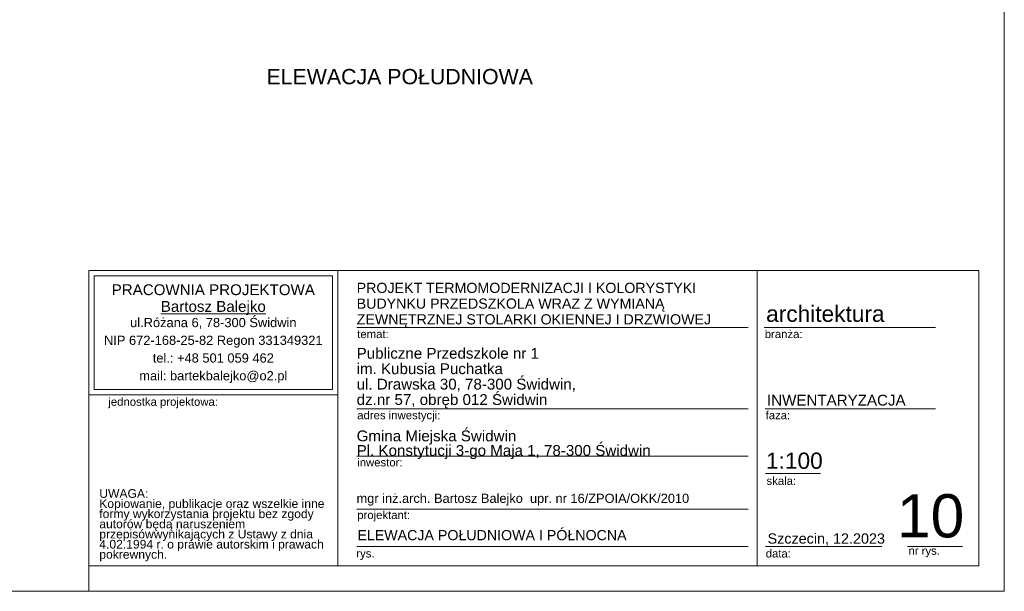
# Model space of a CAD drawing. Extents: x -128160 to 82695, y 7277 to 37028.
# Tile 6 of 14: x -44665 to -25305, y 7328 to 18574. Entities that reach past the tile are written whole.
import ezdxf

# ---------------------------------------------------------------- set-up
doc = ezdxf.new("R2010")
doc.units = 0
doc.header["$MEASUREMENT"] = 0
for name, color, linetype, lineweight in [('Arch opisy_Nr_Pióra__7', 7, 'Continuous', 13), ('ARCH TABELA_Nr_Pióra__1', 7, 'Continuous', 25), ('ARCH TABELA_Nr_Pióra__21', 7, 'Continuous', 13), ('ARCH TABELA_Nr_Pióra__7', 7, 'Continuous', 13)]:
    doc.layers.add(name, color=color, linetype=linetype, lineweight=lineweight)
doc.styles.add('GENERATED_STYLE_6', font='arial.ttf')
doc.styles.add('GENERATED_STYLE_7', font='arial.ttf')
doc.styles.add('GENERATED_STYLE_8', font='arial.ttf')

msp = doc.modelspace()

# ---------------------------------------------------------------- linework, layer by layer
at = {"layer": 'ARCH TABELA_Nr_Pióra__21', "linetype": 'Continuous'}
for p, q in [((-25305, 37028.4), (-25305, 7328.4)), ((-43305, 13639.5), (-38411.4, 13639.5)), ((-43305, 11192.7), (-43305, 13639.5)), ((-43305, 13639.5), (-25805, 13639.5)), ((-43305, 7828.4), (-43305, 13639.5)), ((-38411.4, 13639.5), (-38411.4, 7828.4)), ((-38411.4, 11192.7), (-38411.4, 13639.5)), ((-30166.7, 13639.5), (-30166.7, 7828.4)), ((-25805, 13639.5), (-25805, 7828.4)), ((-43198.7, 11299.1), (-43198.7, 13533.1)), ((-43198.7, 13533.1), (-38517.8, 13533.1)), ((-38517.8, 11299.1), (-38517.8, 13533.1)), ((-38411.4, 7828.4), (-38411.4, 13239.5)), ((-38039.2, 12518.9), (-30339.4, 12518.9)), ((-30027.4, 12518.9), (-26660.1, 12518.9)), ((-43198.7, 11299.1), (-38517.8, 11299.1)), ((-43305, 11192.7), (-38411.4, 11192.7)), ((-38039.2, 10918.4), (-30339.4, 10918.4)), ((-30010, 10918.4), (-26660.1, 10918.4)), ((-38039.2, 9990.4), (-30339.4, 9990.4)), ((-29998.2, 9646.2), (-28918.5, 9646.2)), ((-38039.2, 8946.2), (-30339.4, 8946.2)), ((-38039.2, 8210.8), (-30339.4, 8210.8)), ((-29998.2, 8210.8), (-27716.4, 8210.8)), ((-27207.7, 8210.8), (-26128.1, 8210.8)), ((-43305, 7828.4), (-38411.4, 7828.4)), ((-43305, 7328.4), (-43305, 7828.4)), ((-43305, 7328.4), (-43305, 7828.4)), ((-43305, 7328.4), (-43305, 7828.4)), ((-25805, 7828.4), (-38411.4, 7828.4)), ((-25305, 7328.4), (-67105, 7328.4))]:
    msp.add_line(p, q, dxfattribs=at)

# ---------------------------------------------------------------- texts
at = {"layer": 'Arch opisy_Nr_Pióra__7', "linetype": 'Continuous', "insert": (-39812.9, 17604.8), "char_height": 300, "attachment_point": 1, "style": 'GENERATED_STYLE_7'}
msp.add_mtext('{ELEWACJA POŁUDNIOWA}', dxfattribs=at)
at = {"layer": 'ARCH TABELA_Nr_Pióra__1', "linetype": 'Continuous', "insert": (-38039.2, 9929.1), "char_height": 212.766, "attachment_point": 7, "line_spacing_factor": 0.807442, "style": 'GENERATED_STYLE_6'}
msp.add_mtext('{Gmina Miejska Świdwin\\PPl. Konstytucji 3-go Maja 1, 78-300 Świdwin}', dxfattribs=at)
at = {"layer": 'ARCH TABELA_Nr_Pióra__7', "linetype": 'Continuous'}
for s, insert, char_height, attachment_point, line_spacing_factor, style in [('{PRACOWNIA PROJEKTOWA\\P\\LBartosz Balejko}', (-40858.2, 13368.2), 212.766, 2, 0.926719, 'GENERATED_STYLE_8'), ('{PROJEKT TERMOMODERNIZACJI I KOLORYSTYKI\\PBUDYNKU PRZEDSZKOLA WRAZ Z WYMIANĄ \\PZEWNĘTRZNEJ STOLARKI OKIENNEJ I DRZWIOWEJ }', (-38039.2, 12518.7), 200, 7, 0.927967, 'GENERATED_STYLE_7'), ('{Publiczne Przedszkole nr 1\\Pim. Kubusia Puchatka\\Pul. Drawska 30, 78-300 Świdwin, \\Pdz.nr 57, obręb 012 Świdwin}', (-38039.2, 10930.1), 212.766, 7, 0.855122, 'GENERATED_STYLE_6')]:
    msp.add_mtext(s, dxfattribs=dict(at, insert=insert, char_height=char_height, attachment_point=attachment_point, line_spacing_factor=line_spacing_factor, style=style))
for s, insert, char_height, attachment_point, style in [('{architektura}', (-29988.7, 12948.5), 319.16, 1, 'GENERATED_STYLE_6'), ('{temat:}', (-38028.5, 12470.1), 159.58, 1, 'GENERATED_STYLE_6'), ('{branża:}', (-30015.6, 12470.1), 159.58, 1, 'GENERATED_STYLE_6'), ('{jednostka projektowa:}', (-42922.1, 11138.1), 159.58, 1, 'GENERATED_STYLE_6'), ('{INWENTARYZACJA}', (-29971.3, 11195.3), 212.84, 1, 'GENERATED_STYLE_6'), ('{adres inwestycji:}', (-38028.5, 10873.4), 159.58, 1, 'GENERATED_STYLE_6'), ('{faza:}', (-29998.2, 10873.4), 159.58, 1, 'GENERATED_STYLE_6'), ('{inwestor:}', (-38028.5, 9945.3), 159.58, 1, 'GENERATED_STYLE_6'), ('{1:100}', (-29990.9, 10057.4), 319.16, 1, 'GENERATED_STYLE_6'), ('{skala:}', (-29980.5, 9581.9), 159.58, 1, 'GENERATED_STYLE_6'), ('{mgr inż.arch. Bartosz Balejko  upr. nr 16/ZPOIA/OKK/2010}', (-38041.4, 9248), 180, 1, 'GENERATED_STYLE_6'), ('{10}', (-26092.3, 9239.5), 851.16, 3, 'GENERATED_STYLE_6'), ('{projektant:}', (-38028.5, 8909.7), 159.58, 1, 'GENERATED_STYLE_6'), ('{ELEWACJA POŁUDNIOWA I PÓŁNOCNA}', (-38025.4, 8533.7), 200, 1, 'GENERATED_STYLE_7'), ('{Szczecin, 12.2023}', (-29959.5, 8468.1), 202.128, 1, 'GENERATED_STYLE_6'), ('{data:}', (-29996.8, 8153.6), 159.58, 1, 'GENERATED_STYLE_6'), ('{nr rys.}', (-27190, 8207), 159.58, 1, 'GENERATED_STYLE_6'), ('{rys.}', (-38046.4, 8153.6), 159.58, 1, 'GENERATED_STYLE_6')]:
    msp.add_mtext(s, dxfattribs=dict(at, insert=insert, char_height=char_height, attachment_point=attachment_point, style=style))
at = {"layer": 'ARCH TABELA_Nr_Pióra__7', "linetype": 'Continuous', "style": 'GENERATED_STYLE_6'}
for s, insert, char_height, width, attachment_point, line_spacing_factor in [('{ul.Różana 6, 78-300 Świdwin\\PNIP 672-168-25-82 Regon 331349321\\Ptel.: +48 501 059 462\\Pmail: bartekbalejko@o2.pl}', (-40858.2, 12706.3), 180.852, 7974.447, 2, 1.156383), ('{UWAGA:\\PKopiowanie, publikacje oraz wszelkie inne formy wykorzystania projektu bez zgody autorów będą naruszeniem przepisówwynikających z Ustawy z dnia 4.02.1994 r. o prawie autorskim i prawach pokrewnych.}', (-43099.9, 9338.1), 170.2128, 4483.408, 1, 0.703415)]:
    msp.add_mtext(s, dxfattribs=dict(at, insert=insert, char_height=char_height, width=width, attachment_point=attachment_point, line_spacing_factor=line_spacing_factor))

doc.saveas('drawing.dxf')
